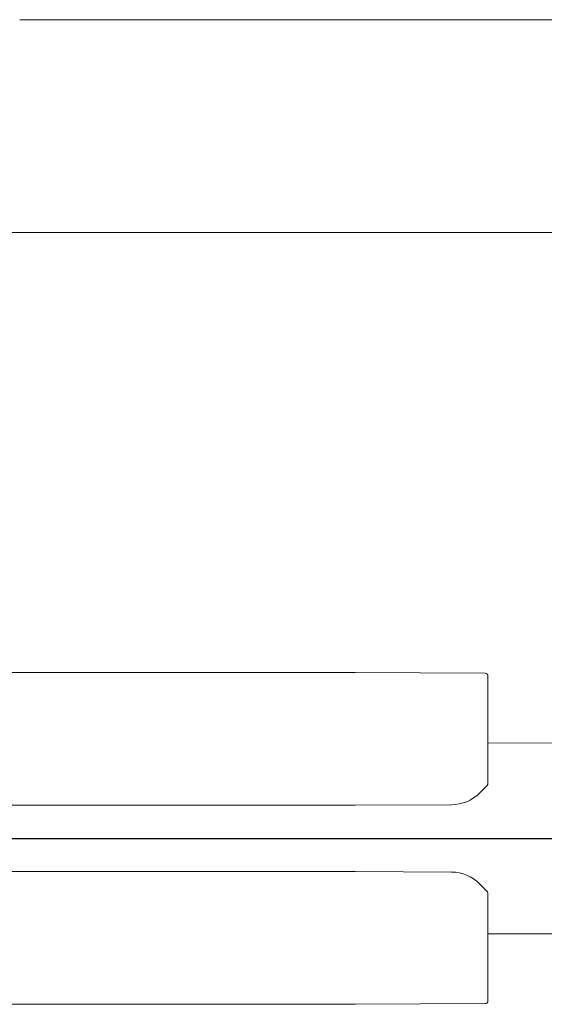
# Model space of a CAD drawing. Extents: x 1911006 to 2186114, y 709265 to 747216.
# Tile 209 of 256: x 1925410 to 1925450, y 735078 to 735152. Entities that reach past the tile are written whole.
import ezdxf

# ---------------------------------------------------------------- set-up
doc = ezdxf.new("R2010")
doc.units = 0
doc.header["$LTSCALE"] = 500
doc.header["$MEASUREMENT"] = 0
doc.linetypes.add('ACAD_ISO02W100', pattern=[15, 12, -3])
doc.linetypes.add('AM_DIN_G_W050', pattern=[13.75, 9.75, -1.5, 1, -1.5])
for name, color, linetype, lineweight in [('!_A_01_TENKÁ', 8, 'CONTINUOUS', 13), ('!_A_03_ČIARKOVANÁ', 41, 'ACAD_ISO02W100', 13), ('_MB_szklo_0.15', 142, 'CONTINUOUS', 15), ('AM_7', 4, 'AM_DIN_G_W050', 25)]:
    doc.layers.add(name, color=color, linetype=linetype, lineweight=lineweight)

msp = doc.modelspace()

# ---------------------------------------------------------------- linework, layer by layer
at = {"layer": '!_A_01_TENKÁ', "color": 7}
for p, q in [((1925366.19, 735103.228), (1925435.711, 735103.228)), ((1925435.711, 735103.228), (1925445.512, 735103.177)), ((1925445.711, 735102.977), (1925445.711, 735094.863)), ((1925455.18, 735097.879), (1925445.711, 735097.928)), ((1925445.085, 735094.151), (1925445.653, 735094.722)), ((1925435.711, 735093.228), (1925366.19, 735093.228)), ((1925435.711, 735093.228), (1925442.973, 735093.267)), ((1925366.19, 735088.228), (1925435.711, 735088.228)), ((1925442.973, 735088.19), (1925435.711, 735088.228)), ((1925445.653, 735086.735), (1925445.085, 735087.306)), ((1925445.691, 735086.681), (1925445.687, 735086.688)), ((1925445.711, 735086.594), (1925445.711, 735078.48)), ((1925445.711, 735083.528), (1925455.329, 735083.528)), ((1925435.711, 735078.228), (1925366.19, 735078.228)), ((1925445.512, 735078.28), (1925435.711, 735078.228))]:
    msp.add_line(p, q, dxfattribs=at)
for centre, radius, start, end in [((1925445.511, 735102.977), 0.2, 0.00052, 89.7), ((1925445.511, 735094.863), 0.2, 315.15, 0), ((1925442.958, 735096.266), 3, 270.3, 315.15), ((1925442.958, 735085.191), 3, 44.85, 89.7), ((1925445.511, 735086.594), 0.2, 28.32788, 44.85), ((1925445.511, 735086.594), 0.2, 0, 26.00703), ((1925445.511, 735078.48), 0.2, 270.30001, 0)]:
    msp.add_arc(centre, radius, start, end, dxfattribs=at)
for points in [[(1925445.093, 735094.168), (1925445.092, 735094.162), (1925445.089, 735094.155), (1925445.085, 735094.151)], [(1925445.093, 735087.289), (1925445.092, 735087.295), (1925445.089, 735087.302), (1925445.085, 735087.306)]]:
    msp.add_open_spline(points, degree=3, dxfattribs=at)
at = {"layer": '!_A_03_ČIARKOVANÁ', "color": 7}
msp.add_lwpolyline([(1917346.454, 735136.387), (1933649.454, 735136.387)], dxfattribs=at)
at = {"layer": '_MB_szklo_0.15', "color": 7}
msp.add_lwpolyline([(1925410.454, 735152.427), (1925470.454, 735152.427), (1925470.454, 735158.427), (1925410.454, 735158.427)], dxfattribs=at)
at = {"layer": 'AM_7', "color": 7}
msp.add_line((1925366.19, 735090.728), (1925459.411, 735090.728), dxfattribs=at)

doc.saveas('drawing.dxf')
